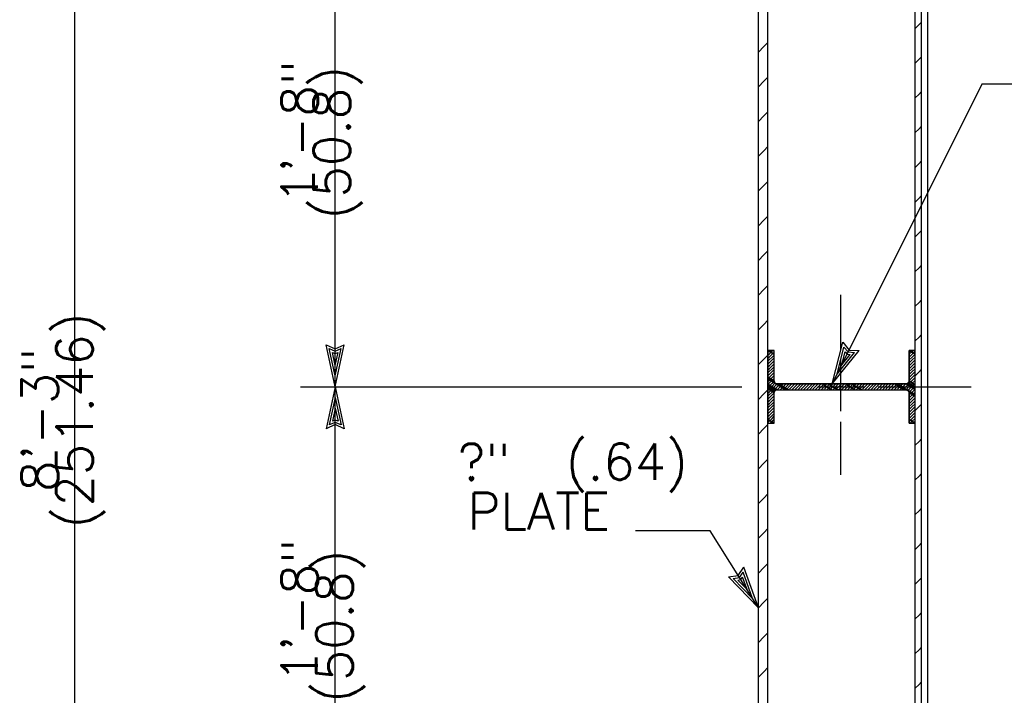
# Model space of a CAD drawing. Extents: x -23 to 2859, y -15 to 3983.
# Tile 13 of 50: x -0.24 to 3.13, y 2.76 to 5.07. Entities that reach past the tile are written whole.
import ezdxf
from ezdxf.enums import TextEntityAlignment as Align

# ---------------------------------------------------------------- set-up
doc = ezdxf.new("R2010")
doc.units = 0
doc.header["$LTSCALE"] = 25.4
doc.header["$MEASUREMENT"] = 0
doc.layers.add('PAN_TS', color=7, linetype='CONTINUOUS')
doc.styles.add('TXT_SHX', font='txt.shx')

# ---------------------------------------------------------------- blocks, each defined once
blk = doc.blocks.new('LT3')
at = {"layer": 'PAN_TS', "color": 24, "linetype": 'CONTINUOUS'}
for p, q in [((0, 0), (-0.0015, 0.000325)), ((-0.00135, 0), (-0.0015, 0.000325)), ((0, 0), (-0.0015, -0.000325)), ((-0.0015, -0.000325), (-0.00135, 0)), ((-0.000387, 0), (-0.001362, 0.000212)), ((-0.001275, 0), (-0.001362, 0.000212)), ((-0.000387, 0), (-0.001362, -0.000212)), ((-0.001362, -0.000212), (-0.001275, 0)), ((-0.000763, 0), (-0.001225, 0.0001)), ((-0.001187, 0), (-0.001225, 0.0001)), ((-0.000763, 0), (-0.001225, -0.0001)), ((-0.001225, -0.0001), (-0.001187, 0))]:
    blk.add_line(p, q, dxfattribs=at)

msp = doc.modelspace()

# ---------------------------------------------------------------- linework, layer by layer
at = {"layer": 'PAN_TS', "color": 7, "linetype": 'CONTINUOUS'}
for p, q in [((2.8667, 0.7299), (2.8667, 9.0919)), ((-0.0543, 1.532), (-0.0543, 9.0189)), ((2.3197, 0.7839), (2.3197, 9.0179)), ((2.8237, 0.7839), (2.8237, 9.0179)), ((2.2867, 0.7299), (2.2867, 8.9689)), ((2.8457, 0.7299), (2.8457, 8.9689)), ((0.8377, 3.8159), (0.8377, 5.4759)), ((2.8357, 5.0559), (2.8457, 5.0659)), ((2.8237, 5.0439), (2.8357, 5.0559)), ((2.3057, 4.9819), (2.3197, 4.9959)), ((2.2867, 4.9629), (2.3057, 4.9819)), ((2.8237, 4.9249), (2.8357, 4.9369)), ((2.8357, 4.9369), (2.8457, 4.9469)), ((2.2867, 4.8439), (2.3057, 4.8629)), ((2.3057, 4.8629), (2.3197, 4.8769)), ((3.0517, 4.8529), (2.5397, 3.8259)), ((2.8357, 4.8179), (2.8457, 4.8279)), ((3.2447, 4.8529), (3.0517, 4.8529)), ((2.8237, 4.8059), (2.8357, 4.8179)), ((2.3057, 4.7439), (2.3197, 4.7579)), ((2.2867, 4.7249), (2.3057, 4.7439)), ((2.8237, 4.6869), (2.8357, 4.6989)), ((2.8357, 4.6989), (2.8457, 4.7089)), ((2.2867, 4.6059), (2.3057, 4.6249)), ((2.3057, 4.6249), (2.3197, 4.6389)), ((2.8357, 4.5799), (2.8457, 4.5899)), ((2.8237, 4.5679), (2.8357, 4.5799)), ((2.3057, 4.5059), (2.3197, 4.5199)), ((2.2867, 4.4869), (2.3057, 4.5059)), ((2.8237, 4.4489), (2.8357, 4.4609)), ((2.8357, 4.4609), (2.8457, 4.4709)), ((2.2867, 4.3679), (2.3057, 4.3869)), ((2.3057, 4.3869), (2.3197, 4.4009)), ((2.8357, 4.3419), (2.8457, 4.3519)), ((2.8237, 4.3299), (2.8357, 4.3419)), ((2.2867, 4.2489), (2.3057, 4.2679)), ((2.3057, 4.2679), (2.3197, 4.2819)), ((2.8237, 4.2109), (2.8357, 4.2229)), ((2.8357, 4.2229), (2.8457, 4.2329)), ((2.2867, 4.1299), (2.3057, 4.1489)), ((2.3057, 4.1489), (2.3197, 4.1629)), ((2.5697, 3.9439), (2.5697, 4.1309)), ((2.8357, 4.1039), (2.8457, 4.1139)), ((2.8237, 4.0919), (2.8357, 4.1039)), ((2.2867, 4.0109), (2.3057, 4.0299)), ((2.3057, 4.0299), (2.3197, 4.0439)), ((2.8237, 3.9729), (2.8357, 3.9849)), ((2.8357, 3.9849), (2.8457, 3.9949)), ((2.3057, 3.9109), (2.3197, 3.9249)), ((2.3197, 3.9409), (2.3407, 3.9409)), ((2.3197, 3.9339), (2.3237, 3.9379)), ((2.3197, 3.9239), (2.3237, 3.9279)), ((2.3197, 3.9139), (2.3237, 3.9179)), ((2.3237, 3.9379), (2.3267, 3.9409)), ((2.3237, 3.9279), (2.3337, 3.9379)), ((2.3237, 3.9179), (2.3337, 3.9279)), ((2.3237, 3.9079), (2.3337, 3.9179)), ((2.3337, 3.9379), (2.3367, 3.9409)), ((2.3337, 3.9279), (2.3407, 3.9349)), ((2.3337, 3.9179), (2.3407, 3.9249)), ((2.3337, 3.9079), (2.3407, 3.9149)), ((2.3407, 3.8359), (2.3407, 3.9409)), ((2.8027, 3.9409), (2.8237, 3.9409)), ((2.8027, 3.8359), (2.8027, 3.9409)), ((2.8027, 3.9369), (2.8037, 3.9379)), ((2.8027, 3.9269), (2.8037, 3.9279)), ((2.8027, 3.9169), (2.8037, 3.9179)), ((2.8037, 3.9379), (2.8067, 3.9409)), ((2.8037, 3.9279), (2.8137, 3.9379)), ((2.8037, 3.9179), (2.8137, 3.9279)), ((2.8037, 3.9079), (2.8137, 3.9179)), ((2.8137, 3.9379), (2.8167, 3.9409)), ((2.8137, 3.9279), (2.8237, 3.9379)), ((2.8137, 3.9179), (2.8237, 3.9279)), ((2.8137, 3.9079), (2.8237, 3.9179)), ((2.2867, 3.8919), (2.3057, 3.9109)), ((2.3197, 3.9039), (2.3237, 3.9079)), ((2.3197, 3.8939), (2.3237, 3.8979)), ((2.3197, 3.8839), (2.3237, 3.8879)), ((2.3197, 3.8739), (2.3237, 3.8779)), ((2.3237, 3.8979), (2.3337, 3.9079)), ((2.3237, 3.8879), (2.3337, 3.8979)), ((2.3237, 3.8779), (2.3337, 3.8879)), ((2.3237, 3.8679), (2.3337, 3.8779)), ((2.3337, 3.8979), (2.3407, 3.9049)), ((2.3337, 3.8879), (2.3407, 3.8949)), ((2.3337, 3.8779), (2.3407, 3.8849)), ((2.5697, 3.7329), (2.5697, 3.9069)), ((2.8027, 3.9069), (2.8037, 3.9079)), ((2.8027, 3.8969), (2.8037, 3.8979)), ((2.8027, 3.8869), (2.8037, 3.8879)), ((2.8027, 3.8769), (2.8037, 3.8779)), ((2.8037, 3.8979), (2.8137, 3.9079)), ((2.8037, 3.8879), (2.8137, 3.8979)), ((2.8037, 3.8779), (2.8137, 3.8879)), ((2.8037, 3.8679), (2.8137, 3.8779)), ((2.8137, 3.8979), (2.8237, 3.9079)), ((2.8137, 3.8879), (2.8237, 3.8979)), ((2.8137, 3.8779), (2.8237, 3.8879)), ((2.8137, 3.8679), (2.8237, 3.8779)), ((2.3197, 3.8639), (2.3237, 3.8679)), ((2.3197, 3.8539), (2.3237, 3.8579)), ((2.3197, 3.8439), (2.3237, 3.8479)), ((2.3237, 3.8579), (2.3337, 3.8679)), ((2.3237, 3.8479), (2.3337, 3.8579)), ((2.3237, 3.8379), (2.3337, 3.8479)), ((2.3337, 3.8679), (2.3407, 3.8749)), ((2.3337, 3.8579), (2.3407, 3.8649)), ((2.3337, 3.8479), (2.3407, 3.8549)), ((2.3337, 3.8379), (2.3407, 3.8449)), ((2.8027, 3.8669), (2.8037, 3.8679)), ((2.8027, 3.8569), (2.8037, 3.8579)), ((2.8027, 3.8469), (2.8037, 3.8479)), ((2.8037, 3.8579), (2.8137, 3.8679)), ((2.8037, 3.8479), (2.8137, 3.8579)), ((2.8037, 3.8379), (2.8137, 3.8479)), ((2.8137, 3.8579), (2.8237, 3.8679)), ((2.8137, 3.8479), (2.8237, 3.8579)), ((2.8137, 3.8379), (2.8237, 3.8479)), ((2.8237, 3.8539), (2.8357, 3.8659)), ((2.8357, 3.8659), (2.8457, 3.8759)), ((0.7187, 3.8159), (2.2297, 3.8159)), ((0.8377, 2.1559), (0.8377, 3.8159)), ((2.3197, 3.8339), (2.3237, 3.8379)), ((2.3197, 3.8239), (2.3237, 3.8279)), ((2.3197, 3.8149), (2.3237, 3.8179)), ((2.3237, 3.8279), (2.3337, 3.8379)), ((2.3237, 3.8179), (2.3337, 3.8279)), ((2.3237, 3.8079), (2.3337, 3.8179)), ((2.3337, 3.8279), (2.3417, 3.8349)), ((2.3337, 3.8179), (2.3437, 3.8279)), ((2.3337, 3.8079), (2.3437, 3.8179)), ((2.3437, 3.8279), (2.3447, 3.8279)), ((2.3437, 3.8179), (2.3517, 3.8259)), ((2.3437, 3.8079), (2.3537, 3.8179)), ((2.3507, 3.8259), (2.7927, 3.8259)), ((2.3537, 3.8179), (2.3617, 3.8259)), ((2.3537, 3.8079), (2.3637, 3.8179)), ((2.3637, 3.8179), (2.3717, 3.8259)), ((2.3637, 3.8079), (2.3737, 3.8179)), ((2.3737, 3.8179), (2.3817, 3.8259)), ((2.3737, 3.8079), (2.3837, 3.8179)), ((2.3837, 3.8179), (2.3917, 3.8259)), ((2.3837, 3.8079), (2.3937, 3.8179)), ((2.3937, 3.8179), (2.4017, 3.8259)), ((2.3937, 3.8079), (2.4037, 3.8179)), ((2.4037, 3.8179), (2.4117, 3.8259)), ((2.4037, 3.8079), (2.4137, 3.8179)), ((2.4137, 3.8179), (2.4217, 3.8259)), ((2.4137, 3.8079), (2.4237, 3.8179)), ((2.4237, 3.8179), (2.4317, 3.8259)), ((2.4237, 3.8079), (2.4337, 3.8179)), ((2.4337, 3.8179), (2.4417, 3.8259)), ((2.4337, 3.8079), (2.4437, 3.8179)), ((2.4437, 3.8179), (2.4517, 3.8259)), ((2.4437, 3.8079), (2.4537, 3.8179)), ((2.4537, 3.8179), (2.4617, 3.8259)), ((2.4537, 3.8079), (2.4637, 3.8179)), ((2.4637, 3.8179), (2.4717, 3.8259)), ((2.4637, 3.8079), (2.4737, 3.8179)), ((2.4737, 3.8179), (2.4817, 3.8259)), ((2.4737, 3.8079), (2.4837, 3.8179)), ((2.4837, 3.8179), (2.4917, 3.8259)), ((2.4837, 3.8079), (2.4937, 3.8179)), ((2.4897, 3.8159), (2.6497, 3.8159)), ((2.4937, 3.8179), (2.5017, 3.8259)), ((2.4937, 3.8079), (2.5037, 3.8179)), ((2.5037, 3.8179), (2.5117, 3.8259)), ((2.5037, 3.8079), (2.5137, 3.8179)), ((2.5137, 3.8179), (2.5217, 3.8259)), ((2.5137, 3.8079), (2.5237, 3.8179)), ((2.5237, 3.8179), (2.5317, 3.8259)), ((2.5237, 3.8079), (2.5337, 3.8179)), ((2.5337, 3.8179), (2.5417, 3.8259)), ((2.5337, 3.8079), (2.5437, 3.8179)), ((2.5437, 3.8179), (2.5517, 3.8259)), ((2.5437, 3.8079), (2.5537, 3.8179)), ((2.5537, 3.8179), (2.5617, 3.8259)), ((2.5537, 3.8079), (2.5637, 3.8179)), ((2.5637, 3.8179), (2.5717, 3.8259)), ((2.5637, 3.8079), (2.5737, 3.8179)), ((2.5737, 3.8179), (2.5817, 3.8259)), ((2.5737, 3.8079), (2.5837, 3.8179)), ((2.5837, 3.8179), (2.5917, 3.8259)), ((2.5837, 3.8079), (2.5937, 3.8179)), ((2.5937, 3.8179), (2.6017, 3.8259)), ((2.5937, 3.8079), (2.6037, 3.8179)), ((2.6037, 3.8179), (2.6117, 3.8259)), ((2.6037, 3.8079), (2.6137, 3.8179)), ((2.6137, 3.8179), (2.6217, 3.8259)), ((2.6137, 3.8079), (2.6237, 3.8179)), ((2.6237, 3.8179), (2.6317, 3.8259)), ((2.6237, 3.8079), (2.6337, 3.8179)), ((2.6337, 3.8179), (2.6417, 3.8259)), ((2.6337, 3.8079), (2.6437, 3.8179)), ((2.6437, 3.8179), (2.6517, 3.8259)), ((2.6437, 3.8079), (2.6537, 3.8179)), ((2.6537, 3.8179), (2.6617, 3.8259)), ((2.6537, 3.8079), (2.6637, 3.8179)), ((2.6637, 3.8179), (2.6717, 3.8259)), ((2.6637, 3.8079), (2.6737, 3.8179)), ((2.6737, 3.8179), (2.6817, 3.8259)), ((2.6737, 3.8079), (2.6837, 3.8179)), ((2.6837, 3.8179), (2.6917, 3.8259)), ((2.6837, 3.8079), (2.6937, 3.8179)), ((2.6937, 3.8179), (2.7017, 3.8259)), ((2.6937, 3.8079), (2.7037, 3.8179)), ((2.6967, 3.8159), (3.0157, 3.8159)), ((2.7037, 3.8179), (2.7117, 3.8259)), ((2.7037, 3.8079), (2.7137, 3.8179)), ((2.7137, 3.8179), (2.7217, 3.8259)), ((2.7137, 3.8079), (2.7237, 3.8179)), ((2.7237, 3.8179), (2.7317, 3.8259)), ((2.7237, 3.8079), (2.7337, 3.8179)), ((2.7337, 3.8179), (2.7417, 3.8259)), ((2.7337, 3.8079), (2.7437, 3.8179)), ((2.7437, 3.8179), (2.7517, 3.8259)), ((2.7437, 3.8079), (2.7537, 3.8179)), ((2.7537, 3.8179), (2.7617, 3.8259)), ((2.7537, 3.8079), (2.7637, 3.8179)), ((2.7637, 3.8179), (2.7717, 3.8259)), ((2.7637, 3.8079), (2.7737, 3.8179)), ((2.7737, 3.8179), (2.7817, 3.8259)), ((2.7737, 3.8079), (2.7837, 3.8179)), ((2.7837, 3.8179), (2.7917, 3.8259)), ((2.7837, 3.8079), (2.7937, 3.8179)), ((2.7937, 3.8179), (2.8037, 3.8279)), ((2.7937, 3.8079), (2.8037, 3.8179)), ((2.8027, 3.8369), (2.8037, 3.8379)), ((2.8037, 3.8279), (2.8137, 3.8379)), ((2.8037, 3.8179), (2.8137, 3.8279)), ((2.8037, 3.8079), (2.8137, 3.8179)), ((2.8137, 3.8279), (2.8237, 3.8379)), ((2.8137, 3.8179), (2.8237, 3.8279)), ((2.8137, 3.8079), (2.8237, 3.8179)), ((2.2867, 3.7729), (2.3057, 3.7919)), ((2.3057, 3.7919), (2.3197, 3.8059)), ((2.3197, 3.8039), (2.3237, 3.8079)), ((2.3197, 3.7939), (2.3237, 3.7979)), ((2.3197, 3.7839), (2.3237, 3.7879)), ((2.3197, 3.7739), (2.3237, 3.7779)), ((2.3237, 3.7979), (2.3337, 3.8079)), ((2.3237, 3.7879), (2.3337, 3.7979)), ((2.3237, 3.7779), (2.3337, 3.7879)), ((2.3237, 3.7679), (2.3337, 3.7779)), ((2.3337, 3.7979), (2.3437, 3.8079)), ((2.3337, 3.7879), (2.3407, 3.7949)), ((2.3337, 3.7779), (2.3407, 3.7849)), ((2.3407, 3.6909), (2.3407, 3.7959)), ((2.3507, 3.8059), (2.7927, 3.8059)), ((2.3517, 3.8059), (2.3537, 3.8079)), ((2.3617, 3.8059), (2.3637, 3.8079)), ((2.3717, 3.8059), (2.3737, 3.8079)), ((2.3817, 3.8059), (2.3837, 3.8079)), ((2.3917, 3.8059), (2.3937, 3.8079)), ((2.4017, 3.8059), (2.4037, 3.8079)), ((2.4117, 3.8059), (2.4137, 3.8079)), ((2.4217, 3.8059), (2.4237, 3.8079)), ((2.4317, 3.8059), (2.4337, 3.8079)), ((2.4417, 3.8059), (2.4437, 3.8079)), ((2.4517, 3.8059), (2.4537, 3.8079)), ((2.4617, 3.8059), (2.4637, 3.8079)), ((2.4717, 3.8059), (2.4737, 3.8079)), ((2.4817, 3.8059), (2.4837, 3.8079)), ((2.4917, 3.8059), (2.4937, 3.8079)), ((2.5017, 3.8059), (2.5037, 3.8079)), ((2.5117, 3.8059), (2.5137, 3.8079)), ((2.5217, 3.8059), (2.5237, 3.8079)), ((2.5317, 3.8059), (2.5337, 3.8079)), ((2.5417, 3.8059), (2.5437, 3.8079)), ((2.5517, 3.8059), (2.5537, 3.8079)), ((2.5617, 3.8059), (2.5637, 3.8079)), ((2.5717, 3.8059), (2.5737, 3.8079)), ((2.5817, 3.8059), (2.5837, 3.8079)), ((2.5917, 3.8059), (2.5937, 3.8079)), ((2.6017, 3.8059), (2.6037, 3.8079)), ((2.6117, 3.8059), (2.6137, 3.8079)), ((2.6217, 3.8059), (2.6237, 3.8079)), ((2.6317, 3.8059), (2.6337, 3.8079)), ((2.6417, 3.8059), (2.6437, 3.8079)), ((2.6517, 3.8059), (2.6537, 3.8079)), ((2.6617, 3.8059), (2.6637, 3.8079)), ((2.6717, 3.8059), (2.6737, 3.8079)), ((2.6817, 3.8059), (2.6837, 3.8079)), ((2.6917, 3.8059), (2.6937, 3.8079)), ((2.7017, 3.8059), (2.7037, 3.8079)), ((2.7117, 3.8059), (2.7137, 3.8079)), ((2.7217, 3.8059), (2.7237, 3.8079)), ((2.7317, 3.8059), (2.7337, 3.8079)), ((2.7417, 3.8059), (2.7437, 3.8079)), ((2.7517, 3.8059), (2.7537, 3.8079)), ((2.7617, 3.8059), (2.7637, 3.8079)), ((2.7717, 3.8059), (2.7737, 3.8079)), ((2.7817, 3.8059), (2.7837, 3.8079)), ((2.7917, 3.8059), (2.7937, 3.8079)), ((2.7987, 3.8039), (2.8037, 3.8079)), ((2.8017, 3.7969), (2.8037, 3.7979)), ((2.8027, 3.6909), (2.8027, 3.7959)), ((2.8027, 3.7869), (2.8037, 3.7879)), ((2.8027, 3.7769), (2.8037, 3.7779)), ((2.8037, 3.7979), (2.8137, 3.8079)), ((2.8037, 3.7879), (2.8137, 3.7979)), ((2.8037, 3.7779), (2.8137, 3.7879)), ((2.8037, 3.7679), (2.8137, 3.7779)), ((2.8137, 3.7979), (2.8237, 3.8079)), ((2.8137, 3.7879), (2.8237, 3.7979)), ((2.8137, 3.7779), (2.8237, 3.7879)), ((2.8137, 3.7679), (2.8237, 3.7779)), ((2.3197, 3.7639), (2.3237, 3.7679)), ((2.3197, 3.7539), (2.3237, 3.7579)), ((2.3197, 3.7439), (2.3237, 3.7479)), ((2.3237, 3.7579), (2.3337, 3.7679)), ((2.3237, 3.7479), (2.3337, 3.7579)), ((2.3237, 3.7379), (2.3337, 3.7479)), ((2.3337, 3.7679), (2.3407, 3.7749)), ((2.3337, 3.7579), (2.3407, 3.7649)), ((2.3337, 3.7479), (2.3407, 3.7549)), ((2.3337, 3.7379), (2.3407, 3.7449)), ((2.8027, 3.7669), (2.8037, 3.7679)), ((2.8027, 3.7569), (2.8037, 3.7579)), ((2.8027, 3.7469), (2.8037, 3.7479)), ((2.8037, 3.7579), (2.8137, 3.7679)), ((2.8037, 3.7479), (2.8137, 3.7579)), ((2.8037, 3.7379), (2.8137, 3.7479)), ((2.8137, 3.7579), (2.8237, 3.7679)), ((2.8137, 3.7479), (2.8237, 3.7579)), ((2.8137, 3.7379), (2.8237, 3.7479)), ((2.8237, 3.7349), (2.8357, 3.7469)), ((2.8357, 3.7469), (2.8457, 3.7569)), ((2.3197, 3.7339), (2.3237, 3.7379)), ((2.3197, 3.7239), (2.3237, 3.7279)), ((2.3197, 3.7139), (2.3237, 3.7179)), ((2.3237, 3.7279), (2.3337, 3.7379)), ((2.3237, 3.7179), (2.3337, 3.7279)), ((2.3237, 3.7079), (2.3337, 3.7179)), ((2.3337, 3.7279), (2.3407, 3.7349)), ((2.3337, 3.7179), (2.3407, 3.7249)), ((2.3337, 3.7079), (2.3407, 3.7149)), ((2.8027, 3.7369), (2.8037, 3.7379)), ((2.8027, 3.7269), (2.8037, 3.7279)), ((2.8027, 3.7169), (2.8037, 3.7179)), ((2.8037, 3.7279), (2.8137, 3.7379)), ((2.8037, 3.7179), (2.8137, 3.7279)), ((2.8037, 3.7079), (2.8137, 3.7179)), ((2.8137, 3.7279), (2.8237, 3.7379)), ((2.8137, 3.7179), (2.8237, 3.7279)), ((2.8137, 3.7079), (2.8237, 3.7179)), ((2.3057, 3.6729), (2.3197, 3.6869)), ((2.3197, 3.7039), (2.3237, 3.7079)), ((2.3197, 3.6939), (2.3237, 3.6979)), ((2.3197, 3.6909), (2.3407, 3.6909)), ((2.3237, 3.6979), (2.3337, 3.7079)), ((2.3267, 3.6909), (2.3337, 3.6979)), ((2.3337, 3.6979), (2.3407, 3.7049)), ((2.3367, 3.6909), (2.3407, 3.6949)), ((2.5697, 3.5139), (2.5697, 3.6959)), ((2.8027, 3.7069), (2.8037, 3.7079)), ((2.8027, 3.6969), (2.8037, 3.6979)), ((2.8027, 3.6909), (2.8237, 3.6909)), ((2.8037, 3.6979), (2.8137, 3.7079)), ((2.8067, 3.6909), (2.8137, 3.6979)), ((2.8137, 3.6979), (2.8237, 3.7079)), ((2.8167, 3.6909), (2.8237, 3.6979)), ((2.2867, 3.6539), (2.3057, 3.6729)), ((2.8237, 3.6159), (2.8357, 3.6279)), ((2.8357, 3.6279), (2.8457, 3.6379)), ((2.2867, 3.5349), (2.3057, 3.5539)), ((2.3057, 3.5539), (2.3197, 3.5679)), ((2.8237, 3.4969), (2.8357, 3.5089)), ((2.8357, 3.5089), (2.8457, 3.5189)), ((2.3057, 3.4349), (2.3197, 3.4489)), ((2.2867, 3.4159), (2.3057, 3.4349)), ((2.8237, 3.3779), (2.8357, 3.3899)), ((2.8357, 3.3899), (2.8457, 3.3999)), ((2.1217, 3.3229), (1.8663, 3.3229)), ((2.2867, 3.0589), (2.1217, 3.3229)), ((2.2867, 3.2969), (2.3057, 3.3159)), ((2.3057, 3.3159), (2.3197, 3.3299)), ((2.8237, 3.2589), (2.8357, 3.2709)), ((2.8357, 3.2709), (2.8457, 3.2809)), ((2.3057, 3.1969), (2.3197, 3.2109)), ((2.2867, 3.1779), (2.3057, 3.1969)), ((2.8237, 3.1399), (2.8357, 3.1519)), ((2.8357, 3.1519), (2.8457, 3.1619)), ((2.2867, 3.0589), (2.3057, 3.0779)), ((2.3057, 3.0779), (2.3197, 3.0919)), ((2.8357, 3.0329), (2.8457, 3.0429)), ((2.8237, 3.0209), (2.8357, 3.0329)), ((2.3057, 2.9589), (2.3197, 2.9729)), ((2.2867, 2.9399), (2.3057, 2.9589)), ((2.8237, 2.9019), (2.8357, 2.9139)), ((2.8357, 2.9139), (2.8457, 2.9239)), ((2.2867, 2.8209), (2.3057, 2.8399)), ((2.3057, 2.8399), (2.3197, 2.8539)), ((2.8357, 2.7949), (2.8457, 2.8049)), ((2.8237, 2.7829), (2.8357, 2.7949))]:
    msp.add_line(p, q, dxfattribs=at)
for points in [[(2.3197, 3.8489), (2.3407, 3.8359), (2.3407, 3.9278), (2.3197, 3.9409)], [(2.3197, 3.9409), (2.3407, 3.9278), (2.3407, 3.9409)], [(2.8027, 3.8359), (2.8237, 3.8228), (2.8237, 3.9278), (2.8027, 3.9409)], [(2.8027, 3.9409), (2.8237, 3.9278), (2.8237, 3.9409)], [(2.3197, 3.8451), (2.3416, 3.8315), (2.3407, 3.8359), (2.3197, 3.8489)], [(2.3197, 3.8445), (2.3417, 3.8309), (2.3416, 3.8315), (2.3197, 3.8451)], [(2.3197, 3.8434), (2.3447, 3.8279), (2.3417, 3.8309), (2.3197, 3.8445)], [(2.3197, 3.8251), (2.3507, 3.8059), (2.3802, 3.8059), (2.3197, 3.8434)], [(2.3197, 3.8216), (2.3467, 3.8049), (2.3507, 3.8059), (2.3197, 3.8251)], [(2.3197, 3.8188), (2.3437, 3.8039), (2.3467, 3.8049), (2.3197, 3.8216)], [(2.3197, 3.8161), (2.3427, 3.8019), (2.3437, 3.8039), (2.3197, 3.8188)], [(2.3197, 3.8135), (2.3417, 3.7999), (2.3427, 3.8019), (2.3197, 3.8161)], [(2.3197, 3.8089), (2.3407, 3.7959), (2.3417, 3.7999), (2.3197, 3.8135)], [(2.3447, 3.8279), (2.3802, 3.8059), (2.3821, 3.8059), (2.3487, 3.8265)], [(2.3487, 3.8265), (2.3821, 3.8059), (2.383, 3.8059), (2.3507, 3.8259)], [(2.3507, 3.8259), (2.383, 3.8059), (2.3891, 3.8059), (2.3569, 3.8259)], [(2.3569, 3.8259), (2.3891, 3.8059), (2.5375, 3.8059), (2.5052, 3.8259)], [(2.5052, 3.8259), (2.5375, 3.8059), (2.5585, 3.8059), (2.5262, 3.8259)], [(2.5262, 3.8259), (2.5585, 3.8059), (2.6173, 3.8059), (2.585, 3.8259)], [(2.585, 3.8259), (2.6173, 3.8059), (2.6383, 3.8059), (2.606, 3.8259)], [(2.606, 3.8259), (2.6383, 3.8059), (2.7866, 3.8059), (2.7544, 3.8259)], [(2.7544, 3.8259), (2.7866, 3.8059), (2.7927, 3.8059), (2.7604, 3.8259)], [(2.7604, 3.8259), (2.7927, 3.8059), (2.7927, 3.8059), (2.7605, 3.8259)], [(2.7605, 3.8259), (2.7927, 3.8059), (2.7964, 3.805), (2.7626, 3.8259)], [(2.7626, 3.8259), (2.7964, 3.805), (2.7967, 3.8049), (2.7629, 3.8259)], [(2.7629, 3.8259), (2.8237, 3.7881), (2.8237, 3.8066), (2.7927, 3.8259)], [(2.7927, 3.8259), (2.8237, 3.8066), (2.8237, 3.8101), (2.7967, 3.8269)], [(2.7967, 3.8269), (2.8237, 3.8101), (2.8237, 3.8156), (2.8007, 3.8299)], [(2.8007, 3.8299), (2.8237, 3.8156), (2.8237, 3.8228), (2.8027, 3.8359)], [(2.3197, 3.7039), (2.3407, 3.6909), (2.3407, 3.7959), (2.3197, 3.8089)], [(2.7997, 3.8029), (2.8237, 3.788), (2.8237, 3.7881), (2.7967, 3.8049)], [(2.8007, 3.8009), (2.8237, 3.7866), (2.8237, 3.788), (2.7997, 3.8029)], [(2.8027, 3.7959), (2.8237, 3.7828), (2.8237, 3.7866), (2.8007, 3.8009)], [(2.8007, 3.8009), (2.8237, 3.7866), (2.8237, 3.7866), (2.8007, 3.8009)], [(2.8027, 3.7039), (2.8237, 3.6909), (2.8237, 3.7828), (2.8027, 3.7959)], [(2.3197, 3.6909), (2.3407, 3.6909), (2.3197, 3.7039)], [(2.8027, 3.6909), (2.8237, 3.6909), (2.8027, 3.7039)]]:
    msp.add_lwpolyline(points, close=True, dxfattribs=at)
for centre, start, end in [((2.3507, 3.8359), 180, 270), ((2.7927, 3.8359), 270, 360), ((2.3507, 3.7959), 90, 180), ((2.7927, 3.7959), 0, 90)]:
    msp.add_arc(centre, 0.01, start, end, dxfattribs=at)

# ---------------------------------------------------------------- block references
at = {"layer": 'PAN_TS', "linetype": 'CONTINUOUS'}
for p, xscale, yscale, zscale, rotation in [((0.8377, 3.8159), 96, 96, 96, 269.9999999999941), ((2.5397, 3.8259), 96.00038703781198, 96.00038703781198, 96.00038703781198, 243.4640624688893), ((0.8377, 3.8159), 96, 96, 96, 90.00000000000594), ((2.2867, 3.0589), 96.0000065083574, 96.0000065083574, 96.0000065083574, 301.9307772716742)]:
    msp.add_blockref('LT3', p, dxfattribs=dict(at, xscale=xscale, yscale=yscale, zscale=zscale, rotation=rotation))

# ---------------------------------------------------------------- texts
at = {"layer": 'PAN_TS', "color": 7, "linetype": 'CONTINUOUS', "style": 'TXT_SHX'}
for s, p in [('1\'-8"', (0.7787, 4.6887)), ('(50.8)', (0.8887, 4.6524)), ('(251.46)', (0.0077, 3.7009)), ('8\'-3"', (-0.1113, 3.7027)), ('1\'-8"', (0.7787, 3.0487)), ('(50.8)', (0.8977, 2.9954))]:
    msp.add_text(s, height=0.125, rotation=90, dxfattribs=at).set_placement(p, align=Align.CENTER)
for s, p in [('?"', (1.3472, 3.4959)), ('(.64)', (1.8363, 3.4969))]:
    msp.add_text(s, height=0.125, dxfattribs=at).set_placement(p, align=Align.CENTER)
msp.add_text('PLATE', height=0.125, dxfattribs=at).set_placement((1.7785, 3.3274), align=Align.RIGHT)

doc.saveas('drawing.dxf')
